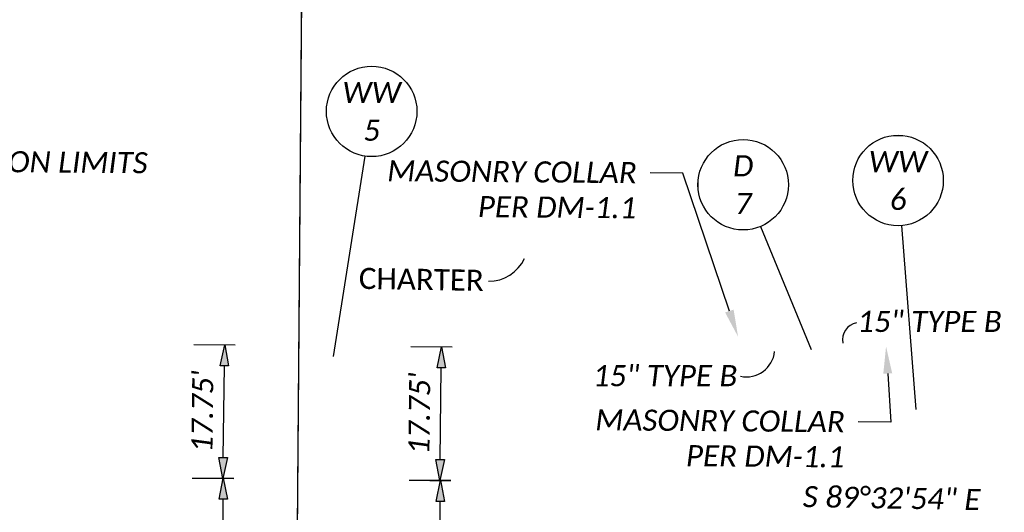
# Model space of a CAD drawing. Header units: feet. Extents: x -5 to 2247819, y -3 to 598692.
# Tile 7 of 84: x 2245120 to 2245251, y 596244 to 596309. Entities that reach past the tile are written whole.
import ezdxf
from ezdxf import colors
from ezdxf.entities.mleader import LeaderData, LeaderLine
from ezdxf.enums import TextEntityAlignment as Align
from ezdxf.math import Vec2, Vec3

# ---------------------------------------------------------------- set-up
doc = ezdxf.new("R2010")
doc.units = ezdxf.units.FT
doc.header["$MEASUREMENT"] = 0
for name, color, linetype in [('BD_X_Text', 7, 'Continuous'), ('DR_P_Text', 7, 'Continuous'), ('DR_X_Text', 7, 'Continuous'), ('SH_Text', 7, 'Continuous'), ('TX_P_20', 7, 'Continuous'), ('UT_X_Cable_TV_Text', 7, 'Continuous')]:
    doc.layers.add(name, color=color, linetype=linetype)
doc.layers.add('SC_Scratch1', color=7, linetype='Continuous', plot=False)
doc.styles.add('P_Slanted_Normal', font='calibrii.ttf', dxfattribs={"height": 0.14})
doc.styles.add('Slanted-Normal', font='font31.shx', dxfattribs={"height": 0.14})
doc.styles.add('X_Straight_Normal', font='calibril.ttf', dxfattribs={"height": 0.14})
doc.dimstyles.new('Dec-0  Slanted', dxfattribs={"dimtxt": 0.14, "dimasz": 0.14, "dimexe": 0.07, "dimexo": 0.07, "dimgap": 0.07, "dimtad": 1, "dimdec": 0, "dimzin": 3, "dimdsep": 46, "dimtxsty": 'Slanted-Normal', "dimblk": 'Dim1', "dimcen": 0, "dimclrd": 95, "dimclre": 95, "dimclrt": 7, "dimaunit": 1, "dimadec": 5, "dimazin": 3, "dimtfac": 1, "dimtdec": 0, "dimtmove": 1, "dimatfit": 0, "dimldrblk": 'Dim1', "dimfxl": 1, "dimtolj": 1, "dimtzin": 0, "dimlwd": -1, "dimlwe": -1, "dimarcsym": 0})

# ---------------------------------------------------------------- blocks, each defined once
blk = doc.blocks.new('*U1185')
blk.add_wipeout([(-0.298, 0.023), (-0.2955, 0.0451), (-0.2906, 0.0699), (-0.2848, 0.0906), (-0.2772, 0.1119), (-0.2675, 0.1334), (-0.2565, 0.1534), (-0.2448, 0.1715), (-0.2336, 0.1865), (-0.2207, 0.2016), (-0.2056, 0.217), (-0.1877, 0.2327), (-0.1718, 0.2446), (-0.1581, 0.2537), (-0.1415, 0.2633), (-0.124, 0.272), (-0.105, 0.2799), (-0.0838, 0.2869), (-0.058, 0.2932), (-0.0359, 0.2967), (-0.0124, 0.2987), (0, 0.2989), (0.0216, 0.2981), (0.0435, 0.2957), (0.0689, 0.2909), (0.0901, 0.285), (0.1109, 0.2776), (0.1354, 0.2665), (0.1535, 0.2565), (0.17, 0.2459), (0.1872, 0.233), (0.2031, 0.2193), (0.2174, 0.2051), (0.2295, 0.1915), (0.2399, 0.1783), (0.253, 0.1592), (0.2635, 0.141), (0.2727, 0.1223), (0.2805, 0.1032), (0.2862, 0.086), (0.2911, 0.0679), (0.2941, 0.053), (0.2965, 0.0374), (0.2983, 0.018), (0.2989, 0), (0.2982, -0.0197), (0.2961, -0.0403), (0.2929, -0.0595), (0.2889, -0.0764), (0.2841, -0.0929), (0.2782, -0.1093), (0.2725, -0.1228), (0.2633, -0.1415), (0.2543, -0.157), (0.2448, -0.1714), (0.232, -0.1884), (0.2205, -0.2018), (0.2114, -0.2113), (0.198, -0.2239), (0.1884, -0.232), (0.1723, -0.2442), (0.1512, -0.2578), (0.1288, -0.2697), (0.1125, -0.2769), (0.0939, -0.2837), (0.0695, -0.2907), (0.0567, -0.2935), (0.0384, -0.2964), (0.0247, -0.2979), (0.0106, -0.2987), (0, -0.2989), (-0.0062, -0.2988), (-0.0176, -0.2984), (-0.0278, -0.2976), (-0.0396, -0.2962), (-0.0516, -0.2944), (-0.0643, -0.2919), (-0.0772, -0.2887), (-0.0923, -0.2843), (-0.1152, -0.2758), (-0.1348, -0.2668), (-0.1505, -0.2582), (-0.168, -0.2472), (-0.1821, -0.237), (-0.1989, -0.2231), (-0.218, -0.2045), (-0.2316, -0.1889), (-0.2458, -0.1701), (-0.2553, -0.1554), (-0.2655, -0.1372), (-0.2748, -0.1176), (-0.2828, -0.0969), (-0.2896, -0.0739), (-0.2939, -0.0542), (-0.297, -0.0333), (-0.2985, -0.0149), (-0.2989, 0)])
at = {"flags": 128}
blk.add_lwpolyline([(-0.0464, -0.2964), (-0.2548, -1.6266)], dxfattribs=at)
blk.add_circle((0, 0), 0.3)
at = {"style": 'Slanted-Normal', "flags": 8}
for tag, p in [('ITEMTYPE', (0, 0.125)), ('ITEMNUMBER', (0, -0.125))]:
    blk.add_attdef(tag, text='', height=0.14, dxfattribs=at).set_placement(p, align=Align.MIDDLE_CENTER)
blk = doc.blocks.new('*U1184')
blk.add_wipeout([(-0.298, 0.023), (-0.2955, 0.0451), (-0.2906, 0.0699), (-0.2848, 0.0906), (-0.2772, 0.1119), (-0.2675, 0.1334), (-0.2565, 0.1534), (-0.2448, 0.1715), (-0.2336, 0.1865), (-0.2207, 0.2016), (-0.2056, 0.217), (-0.1877, 0.2327), (-0.1718, 0.2446), (-0.1581, 0.2537), (-0.1415, 0.2633), (-0.124, 0.272), (-0.105, 0.2799), (-0.0838, 0.2869), (-0.058, 0.2932), (-0.0359, 0.2967), (-0.0124, 0.2987), (0, 0.2989), (0.0216, 0.2981), (0.0435, 0.2957), (0.0689, 0.2909), (0.0901, 0.285), (0.1109, 0.2776), (0.1354, 0.2665), (0.1535, 0.2565), (0.17, 0.2459), (0.1872, 0.233), (0.2031, 0.2193), (0.2174, 0.2051), (0.2295, 0.1915), (0.2399, 0.1783), (0.253, 0.1592), (0.2635, 0.141), (0.2727, 0.1223), (0.2805, 0.1032), (0.2862, 0.086), (0.2911, 0.0679), (0.2941, 0.053), (0.2965, 0.0374), (0.2983, 0.018), (0.2989, 0), (0.2982, -0.0197), (0.2961, -0.0403), (0.2929, -0.0595), (0.2889, -0.0764), (0.2841, -0.0929), (0.2782, -0.1093), (0.2725, -0.1228), (0.2633, -0.1415), (0.2543, -0.157), (0.2448, -0.1714), (0.232, -0.1884), (0.2205, -0.2018), (0.2114, -0.2113), (0.198, -0.2239), (0.1884, -0.232), (0.1723, -0.2442), (0.1512, -0.2578), (0.1288, -0.2697), (0.1125, -0.2769), (0.0939, -0.2837), (0.0695, -0.2907), (0.0567, -0.2935), (0.0384, -0.2964), (0.0247, -0.2979), (0.0106, -0.2987), (0, -0.2989), (-0.0062, -0.2988), (-0.0176, -0.2984), (-0.0278, -0.2976), (-0.0396, -0.2962), (-0.0516, -0.2944), (-0.0643, -0.2919), (-0.0772, -0.2887), (-0.0923, -0.2843), (-0.1152, -0.2758), (-0.1348, -0.2668), (-0.1505, -0.2582), (-0.168, -0.2472), (-0.1821, -0.237), (-0.1989, -0.2231), (-0.218, -0.2045), (-0.2316, -0.1889), (-0.2458, -0.1701), (-0.2553, -0.1554), (-0.2655, -0.1372), (-0.2748, -0.1176), (-0.2828, -0.0969), (-0.2896, -0.0739), (-0.2939, -0.0542), (-0.297, -0.0333), (-0.2985, -0.0149), (-0.2989, 0)])
at = {"flags": 128}
blk.add_lwpolyline([(0.0232, -0.2991), (0.1177, -1.52)], dxfattribs=at)
blk.add_circle((0, 0), 0.3)
at = {"style": 'Slanted-Normal', "flags": 8}
for tag, p in [('ITEMTYPE', (0, 0.125)), ('ITEMNUMBER', (0, -0.125))]:
    blk.add_attdef(tag, text='', height=0.14, dxfattribs=at).set_placement(p, align=Align.MIDDLE_CENTER)
blk = doc.blocks.new('*U1123')
blk.add_wipeout([(-0.298, 0.023), (-0.2955, 0.0451), (-0.2906, 0.0699), (-0.2848, 0.0906), (-0.2772, 0.1119), (-0.2675, 0.1334), (-0.2565, 0.1534), (-0.2448, 0.1715), (-0.2336, 0.1865), (-0.2207, 0.2016), (-0.2056, 0.217), (-0.1877, 0.2327), (-0.1718, 0.2446), (-0.1581, 0.2537), (-0.1415, 0.2633), (-0.124, 0.272), (-0.105, 0.2799), (-0.0838, 0.2869), (-0.058, 0.2932), (-0.0359, 0.2967), (-0.0124, 0.2987), (0, 0.2989), (0.0216, 0.2981), (0.0435, 0.2957), (0.0689, 0.2909), (0.0901, 0.285), (0.1109, 0.2776), (0.1354, 0.2665), (0.1535, 0.2565), (0.17, 0.2459), (0.1872, 0.233), (0.2031, 0.2193), (0.2174, 0.2051), (0.2295, 0.1915), (0.2399, 0.1783), (0.253, 0.1592), (0.2635, 0.141), (0.2727, 0.1223), (0.2805, 0.1032), (0.2862, 0.086), (0.2911, 0.0679), (0.2941, 0.053), (0.2965, 0.0374), (0.2983, 0.018), (0.2989, 0), (0.2982, -0.0197), (0.2961, -0.0403), (0.2929, -0.0595), (0.2889, -0.0764), (0.2841, -0.0929), (0.2782, -0.1093), (0.2725, -0.1228), (0.2633, -0.1415), (0.2543, -0.157), (0.2448, -0.1714), (0.232, -0.1884), (0.2205, -0.2018), (0.2114, -0.2113), (0.198, -0.2239), (0.1884, -0.232), (0.1723, -0.2442), (0.1512, -0.2578), (0.1288, -0.2697), (0.1125, -0.2769), (0.0939, -0.2837), (0.0695, -0.2907), (0.0567, -0.2935), (0.0384, -0.2964), (0.0247, -0.2979), (0.0106, -0.2987), (0, -0.2989), (-0.0062, -0.2988), (-0.0176, -0.2984), (-0.0278, -0.2976), (-0.0396, -0.2962), (-0.0516, -0.2944), (-0.0643, -0.2919), (-0.0772, -0.2887), (-0.0923, -0.2843), (-0.1152, -0.2758), (-0.1348, -0.2668), (-0.1505, -0.2582), (-0.168, -0.2472), (-0.1821, -0.237), (-0.1989, -0.2231), (-0.218, -0.2045), (-0.2316, -0.1889), (-0.2458, -0.1701), (-0.2553, -0.1554), (-0.2655, -0.1372), (-0.2748, -0.1176), (-0.2828, -0.0969), (-0.2896, -0.0739), (-0.2939, -0.0542), (-0.297, -0.0333), (-0.2985, -0.0149), (-0.2989, 0)])
at = {"flags": 128}
blk.add_lwpolyline([(0.1146, -0.2772), (0.4516, -1.0921)], dxfattribs=at)
blk.add_circle((0, 0), 0.3)
at = {"style": 'Slanted-Normal', "flags": 8}
for tag, p in [('ITEMTYPE', (0, 0.125)), ('ITEMNUMBER', (0, -0.125))]:
    blk.add_attdef(tag, text='', height=0.14, dxfattribs=at).set_placement(p, align=Align.MIDDLE_CENTER)
blk = doc.blocks.new('Dim1')
h = blk.add_hatch(color=4)
h.dxf.hatch_style = 1
h.paths.add_polyline_path([(0, 0), (-1, -0.2), (-1, 0.2)])
at = {"color": 4}
blk.add_lwpolyline([(0, 0), (-1, -0.2), (-1, 0.2), (0, 0)], dxfattribs=at)
blk = doc.blocks.new('*D1171')
at = {"layer": 'Defpoints', "color": 0, "transparency": 16777216}
for p in [(2245141.61, 596248.28), (2245147.13, 596248.26), (2245141.51, 596221.01)]:
    blk.add_point(p, dxfattribs=at)
at = {"layer": 'TX_P_20', "color": 95, "linetype": 'Continuous', "transparency": 16777216}
for p, q in [((2245143.01, 596248.28), (2245148.53, 596248.26)), ((2245147.04, 596223.79), (2245147.12, 596245.46)), ((2245142.91, 596221), (2245148.43, 596220.98))]:
    blk.add_line(p, q, dxfattribs=at)
at = {"layer": 'TX_P_20', "color": 95, "transparency": 16777216, "xscale": 2.8, "yscale": 2.8, "zscale": 2.8}
for p, rotation in [((2245147.13, 596248.26), 89.78869586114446), ((2245147.03, 596220.99), 269.7886958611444)]:
    blk.add_blockref('Dim1', p, dxfattribs=dict(at, rotation=rotation))
at = {"layer": 'TX_P_20', "color": 7, "transparency": 16777216, "insert": (2245144.25, 596234.64), "char_height": 2.8, "attachment_point": 5, "rotation": 89.7887, "style": 'P_Slanted_Normal'}
blk.add_mtext("\\A1;27.25'", dxfattribs=at)
blk = doc.blocks.new('*D1172')
at = {"layer": 'Defpoints', "color": 0, "transparency": 16777216}
for p in [(2245141.84, 596266.03), (2245147.31, 596265.96), (2245141.61, 596248.28)]:
    blk.add_point(p, dxfattribs=at)
at = {"layer": 'TX_P_20', "color": 95, "linetype": 'Continuous', "transparency": 16777216}
for p, q in [((2245143.23, 596266.01), (2245148.71, 596265.94)), ((2245147.12, 596251.01), (2245147.27, 596263.16)), ((2245143.01, 596248.27), (2245148.48, 596248.2))]:
    blk.add_line(p, q, dxfattribs=at)
at = {"layer": 'TX_P_20', "color": 95, "transparency": 16777216, "xscale": 2.8, "yscale": 2.8, "zscale": 2.8}
for p, rotation in [((2245147.31, 596265.96), 89.26762805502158), ((2245147.08, 596248.21), 269.2676280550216)]:
    blk.add_blockref('Dim1', p, dxfattribs=dict(at, rotation=rotation))
at = {"layer": 'TX_P_20', "color": 7, "transparency": 16777216, "insert": (2245144.37, 596257.12), "char_height": 2.8, "attachment_point": 5, "rotation": 89.2676, "style": 'P_Slanted_Normal'}
blk.add_mtext("\\A1;17.75'", dxfattribs=at)
blk = doc.blocks.new('*D1175')
at = {"layer": 'Defpoints', "color": 0, "transparency": 16777216}
for p in [(2245170.38, 596248.01), (2245175.91, 596247.98), (2245170.27, 596220.78)]:
    blk.add_point(p, dxfattribs=at)
at = {"layer": 'TX_P_20', "color": 95, "linetype": 'Continuous', "transparency": 16777216}
for p, q in [((2245171.78, 596248), (2245177.31, 596247.98)), ((2245175.8, 596223.56), (2245175.89, 596245.18)), ((2245171.67, 596220.77), (2245177.19, 596220.75))]:
    blk.add_line(p, q, dxfattribs=at)
at = {"layer": 'TX_P_20', "color": 95, "transparency": 16777216, "xscale": 2.8, "yscale": 2.8, "zscale": 2.8}
for p, rotation in [((2245175.91, 596247.98), 89.76023214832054), ((2245175.79, 596220.76), 269.7602321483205)]:
    blk.add_blockref('Dim1', p, dxfattribs=dict(at, rotation=rotation))
at = {"layer": 'TX_P_20', "color": 7, "transparency": 16777216, "insert": (2245173.02, 596234.38), "char_height": 2.8, "attachment_point": 5, "rotation": 89.7602, "style": 'P_Slanted_Normal'}
blk.add_mtext("\\A1;27.25'", dxfattribs=at)
blk = doc.blocks.new('*D1176')
at = {"layer": 'Defpoints', "color": 0, "transparency": 16777216}
for p in [(2245170.61, 596265.76), (2245176.08, 596265.69), (2245170.38, 596248.01)]:
    blk.add_point(p, dxfattribs=at)
at = {"layer": 'TX_P_20', "color": 95, "linetype": 'Continuous', "transparency": 16777216}
for p, q in [((2245172.01, 596265.74), (2245177.48, 596265.67)), ((2245175.89, 596250.74), (2245176.04, 596262.89)), ((2245171.78, 596247.99), (2245177.25, 596247.92))]:
    blk.add_line(p, q, dxfattribs=at)
at = {"layer": 'TX_P_20', "color": 95, "transparency": 16777216, "xscale": 2.8, "yscale": 2.8, "zscale": 2.8}
for p, rotation in [((2245176.08, 596265.69), 89.26762805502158), ((2245175.85, 596247.94), 269.2676280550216)]:
    blk.add_blockref('Dim1', p, dxfattribs=dict(at, rotation=rotation))
at = {"layer": 'TX_P_20', "color": 7, "transparency": 16777216, "insert": (2245173.14, 596256.85), "char_height": 2.8, "attachment_point": 5, "rotation": 89.2676, "style": 'P_Slanted_Normal'}
blk.add_mtext("\\A1;17.75'", dxfattribs=at)

msp = doc.modelspace()

# ---------------------------------------------------------------- linework, layer by layer
at = {"layer": 'SC_Scratch1', "color": 2}
msp.add_line((2245157.84, 596358.132), (2245156.105, 596138.139), dxfattribs=at)
at = {"layer": 'SC_Scratch1', "color": 2, "flags": 128}
msp.add_lwpolyline([(2244645.55, 596356.999), (2245157.792, 596352.062), (2245156.224, 596153.138), (2244692.703, 596157.163), (2244692.791, 596168.337), (2244676.117, 596168.348), (2244677.09, 596274.251), (2244644.947, 596274.505)], close=True, dxfattribs=at)
at = {"layer": 'UT_X_Cable_TV_Text'}
msp.add_arc((2245182.342, 596279.595, 2099.594), 5.206, 269.48566, 335.09082, dxfattribs=at)

# ---------------------------------------------------------------- texts
at = {"layer": 'DR_P_Text', "style": 'P_Slanted_Normal'}
msp.add_text('15" TYPE B', height=2.8, dxfattribs=at).set_placement((2245196.135, 596260.46))
at = {"layer": 'SH_Text', "insert": (2245224.018, 596247.233), "char_height": 2.8, "width": 27.90706, "attachment_point": 1, "rotation": 359, "style": 'P_Slanted_Normal'}
msp.add_mtext('S 89%%D32\'54" E', dxfattribs=at)
at = {"layer": 'UT_X_Cable_TV_Text', "style": 'X_Straight_Normal'}
msp.add_text('CHARTER', height=2.8, rotation=359, dxfattribs=at).set_placement((2245165.082, 596273.381, 1049.797))

# ---------------------------------------------------------------- dimensions: what is measured, and where the dimension line sits
at = {"layer": 'TX_P_20', "color": 110}
for p1, p2, distance, text, picture, middle in [((2245141.608, 596248.284), (2245141.835, 596266.033), -5.473, "17.75'", '*D1172', (2245144.37, 596257.124)), ((2245141.508, 596221.007), (2245141.608, 596248.284), -5.526, "27.25'", '*D1171', (2245144.25, 596234.635)), ((2245170.266, 596220.78), (2245170.38, 596248.007), -5.526, "27.25'", '*D1175', (2245173.015, 596234.382))]:
    dim = msp.add_aligned_dim(p1=p1, p2=p2, distance=distance, text=text, dimstyle='Dec-0  Slanted', override={"dimpost": "'", "dimtxsty": 'P_Slanted_Normal'}, dxfattribs=at)
    dim.commit()
    dim.dimension.update_dxf_attribs({"geometry": picture, "text_midpoint": middle})

# ---------------------------------------------------------------- leaders
at = {"layer": 'DR_X_Text'}
ml = msp.add_multileader_mtext('Standard', dxfattribs=at)
ml.set_content('12" STM', color=256, style='X_Straight_Normal')
ml.set_leader_properties()
ml.build(insert=Vec2(0, 0))
ml.multileader.update_dxf_attribs({"dogleg_length": 0.15, "arrow_head_size": 2.4, "scale": 20})
ctx = ml.context
ctx.base_point, ctx.scale, ctx.char_height, ctx.arrow_head_size, ctx.landing_gap_size, ctx.plane_origin = Vec3(2245781.301, 596250.886), 20, 2.8, 2.4, 1.8, Vec3(2245828.79, 596277.665)
ctx.text_align_type = 2
notes = []
notes.append((ctx, [(0, (1, 1, 0), (2245800.75, 596250.886), (-1, 0), 1.662, [(1, [(2245794.087, 596269.731), (2245799.29, 596265.025)], 0, [])])]))
ctx.mtext.insert, ctx.mtext.width, ctx.mtext.alignment, ctx.mtext.flow_direction = Vec3(2245797.288, 596252.304), 38.19834, 3, 5
at = {"layer": 'TX_P_20'}
ml = msp.add_multileader_mtext('Standard', dxfattribs=at)
ml.set_content('{\\fOHDOTSymbols|b0|i1|c186|p2;\ue0a4} R/W & CONST. HIGHLAND ROAD', color=256, style='P_Slanted_Normal')
ml.set_leader_properties()
ml.build(insert=Vec2(0, 0))
ml.multileader.update_dxf_attribs({"dogleg_length": 0.36, "arrow_head_size": 3.6, "scale": 20})
ctx = ml.context
ctx.base_point, ctx.scale, ctx.char_height, ctx.arrow_head_size, ctx.landing_gap_size, ctx.plane_origin, ctx.plane_x_axis, ctx.plane_y_axis = Vec3(2244881.305, 596244.256), 20, 2.8, 3.6, 1.8, Vec3(2244844.788, 596242.194), Vec3(0.9999689, -0.0078842), Vec3(0.0078842, 0.9999689)
notes.append((ctx, [(0, (1, 1, 0), (2244877.004, 596244.29), (0.9999689, -0.0078842), 4.301, [(0, [(2244868.711, 596250.408)], 0, [])])]))
ctx.mtext.insert, ctx.mtext.text_direction, ctx.mtext.rotation, ctx.mtext.width, ctx.mtext.defined_height, ctx.mtext.flow_direction = Vec3(2244883.116, 596245.662), Vec3(0.9999689, -0.0078842), 6.275301, 46.19277, 7.944, 5
ml = msp.add_multileader_mtext('Standard', dxfattribs=at)
ml.set_content('MASONRY COLLAR \\PPER DM-1.1', color=256, style='P_Slanted_Normal')
ml.set_leader_properties()
ml.build(insert=Vec2(0, 0))
ml.multileader.update_dxf_attribs({"dogleg_length": 0.36, "arrow_head_size": 3.6, "scale": 20})
ctx = ml.context
ctx.base_point, ctx.scale, ctx.char_height, ctx.arrow_head_size, ctx.landing_gap_size, ctx.plane_origin, ctx.plane_x_axis, ctx.plane_y_axis = Vec3(2245684.046, 596242.607), 20, 2.8, 3.6, 1.8, Vec3(2245713.684, 596210.953), Vec3(0.9999689, -0.0078842), Vec3(0.0078842, 0.9999689)
ctx.text_align_type = 2
notes.append((ctx, [(1, (1, 1, 0), (2245725.098, 596242.283), (-0.9999689, 0.0078842), 4.301, [(0, [(2245737.607, 596219.167)], 0, [])])]))
ctx.mtext.insert, ctx.mtext.text_direction, ctx.mtext.rotation, ctx.mtext.width, ctx.mtext.defined_height, ctx.mtext.alignment, ctx.mtext.flow_direction = Vec3(2245719.008, 596243.741), Vec3(0.9999689, -0.0078842), 6.275301, 34.18803, 7.944, 3, 5
for ctx, leaders in notes:
    for number, flags, end, landing, length, lines in leaders:
        leader = LeaderData()
        leader.index, (leader.has_last_leader_line, leader.has_dogleg_vector, leader.attachment_direction) = number, flags
        leader.last_leader_point, leader.dogleg_vector, leader.dogleg_length = Vec3(end), Vec3(landing), length
        for number, points, colour, breaks in lines:
            line = LeaderLine()
            line.index, line.vertices, line.color, line.breaks = number, Vec3.list(points), colors.encode_raw_color(colour), breaks
            leader.lines.append(line)
        ctx.leaders.append(leader)

# ---------------------------------------------------------------- next in the draw order: block references
ref = msp.add_blockref('*U1185', (2245166.804, 596296.921), dxfattribs=dict(at, xscale=20, yscale=20, zscale=20))
ref.add_attrib('ITEMTYPE', 'WW', dxfattribs={"layer": '0', "height": 2.8, "style": 'P_Slanted_Normal'}).set_placement((2245166.804, 596299.421), align=Align.MIDDLE_CENTER)
ref.add_attrib('ITEMNUMBER', '5', dxfattribs={"layer": '0', "height": 2.8, "style": 'P_Slanted_Normal'}).set_placement((2245166.804, 596294.421), align=Align.MIDDLE_CENTER)
ref = msp.add_blockref('*U1123', (2245216.072, 596287.189, 1029.844), dxfattribs=dict(at, xscale=20, yscale=20, zscale=20))
ref.add_attrib('ITEMTYPE', 'D', dxfattribs={"layer": '0', "height": 2.8, "style": 'P_Slanted_Normal'}).set_placement((2245216.072, 596289.689, 1029.844), align=Align.MIDDLE_CENTER)
ref.add_attrib('ITEMNUMBER', '7', dxfattribs={"layer": '0', "height": 2.8, "style": 'P_Slanted_Normal'}).set_placement((2245216.072, 596284.689, 1029.844), align=Align.MIDDLE_CENTER)
ref = msp.add_blockref('*U1184', (2245236.606, 596287.751), dxfattribs=dict(at, xscale=20, yscale=20, zscale=20))
ref.add_attrib('ITEMTYPE', 'WW', dxfattribs={"layer": '0', "height": 2.8, "style": 'P_Slanted_Normal'}).set_placement((2245236.606, 596290.251), align=Align.MIDDLE_CENTER)
ref.add_attrib('ITEMNUMBER', '6', dxfattribs={"layer": '0', "height": 2.8, "style": 'P_Slanted_Normal'}).set_placement((2245236.606, 596285.251), align=Align.MIDDLE_CENTER)

# ---------------------------------------------------------------- next in the draw order: linework, layer by layer
at = {"layer": 'DR_P_Text'}
for centre, radius, start, end in [((2245231.534, 596266.599), 2.304, 101.15965, 190.269), ((2245216.481, 596265.482), 3.783, 258.54989, 353.45687)]:
    msp.add_arc(centre, radius, start, end, dxfattribs=at)

# ---------------------------------------------------------------- next in the draw order: texts
at = {"layer": 'DR_P_Text', "style": 'P_Slanted_Normal'}
msp.add_text('15" TYPE B', height=2.8, dxfattribs=at).set_placement((2245231.195, 596267.659))

# ---------------------------------------------------------------- next in the draw order: dimensions: what is measured, and where the dimension line sits
at = {"layer": 'TX_P_20', "color": 110}
dim = msp.add_aligned_dim(p1=(2245170.38, 596248.007), p2=(2245170.607, 596265.756), distance=-5.473, text="17.75'", dimstyle='Dec-0  Slanted', override={"dimpost": "'", "dimtxsty": 'P_Slanted_Normal'}, dxfattribs=at)
dim.commit()
dim.dimension.update_dxf_attribs({"geometry": '*D1176', "text_midpoint": (2245173.142, 596256.847)})

# ---------------------------------------------------------------- next in the draw order: leaders
at = {"layer": 'BD_X_Text'}
ml = msp.add_multileader_mtext('Standard', dxfattribs=at)
ml.set_content('COMMERCIAL\\P2 STORY\\POFFICE', color=256, style='P_Slanted_Normal')
ml.set_leader_properties()
ml.build(insert=Vec2(0, 0))
ml.multileader.update_dxf_attribs({"dogleg_length": 0.36, "arrow_head_size": 3.6, "scale": 20})
ctx = ml.context
ctx.base_point, ctx.scale, ctx.char_height, ctx.arrow_head_size, ctx.landing_gap_size, ctx.plane_origin, ctx.plane_x_axis, ctx.plane_y_axis = Vec3(2245498.467, 596296.63), 20, 2.8, 3.6, 1.8, Vec3(2245451.648, 596337.92), Vec3(0.9999689, -0.0078842), Vec3(0.0078842, 0.9999689)
ctx.text_align_type = 2
notes = []
notes.append((ctx, [(1, (1, 1, 0), (2245531.027, 596296.373), (-0.9999689, 0.0078842), 4.301, [(0, [(2245539.815, 596307.697)], 0, [])])]))
ctx.mtext.insert, ctx.mtext.text_direction, ctx.mtext.rotation, ctx.mtext.width, ctx.mtext.defined_height, ctx.mtext.alignment, ctx.mtext.flow_direction = Vec3(2245524.937, 596297.842), Vec3(0.9999689, -0.0078842), 6.275301, 46.19277, 7.944, 3, 5
at = {"layer": 'TX_P_20'}
ml = msp.add_multileader_mtext('Standard', dxfattribs=at)
ml.set_content("END 5' CONCRETE SIDEWALK\\PSTA. 30+91.44, 23.93' RT.\\PMATCH EXISTING", color=256, style='P_Slanted_Normal')
ml.set_leader_properties()
ml.build(insert=Vec2(0, 0))
ml.multileader.update_dxf_attribs({"dogleg_length": 0.36, "arrow_head_size": 3.6, "scale": 20})
ctx = ml.context
ctx.base_point, ctx.scale, ctx.char_height, ctx.arrow_head_size, ctx.landing_gap_size, ctx.plane_origin, ctx.plane_x_axis, ctx.plane_y_axis = Vec3(2246353.329, 596132.318), 20, 2.8, 3.6, 1.8, Vec3(2246297.626, 596135.469), Vec3(0.9771011, -0.2127758), Vec3(0.2127758, 0.9771011)
ctx.text_align_type = 2
notes.append((ctx, [(1, (1, 1, 0), (2246411.564, 596119.636), (-0.9771011, 0.2127758), 4.301, [(0, [(2246437.547, 596162.115)], 0, [])])]))
ctx.mtext.insert, ctx.mtext.text_direction, ctx.mtext.rotation, ctx.mtext.width, ctx.mtext.defined_height, ctx.mtext.alignment, ctx.mtext.flow_direction = Vec3(2246405.905, 596122.323), Vec3(0.9771011, -0.2127758), 6.0687704, 65.63038, 7.944, 3, 5
ml = msp.add_multileader_mtext('Standard', dxfattribs=at)
ml.set_content('MASONRY COLLAR \\PPER DM-1.1', color=256, style='P_Slanted_Normal')
ml.set_leader_properties()
ml.build(insert=Vec2(0, 0))
ml.multileader.update_dxf_attribs({"dogleg_length": 0.36, "arrow_head_size": 3.6, "scale": 20})
ctx = ml.context
ctx.base_point, ctx.scale, ctx.char_height, ctx.arrow_head_size, ctx.landing_gap_size, ctx.plane_origin, ctx.plane_x_axis, ctx.plane_y_axis = Vec3(2245166.994, 596289.058), 20, 2.8, 3.6, 1.8, Vec3(2245191.471, 596258.808), Vec3(0.9999689, -0.0078842), Vec3(0.0078842, 0.9999689)
ctx.text_align_type = 2
notes.append((ctx, [(1, (1, 1, 0), (2245208.046, 596288.734), (-0.9999689, 0.0078842), 4.301, [(0, [(2245215.394, 596267.022)], 0, [])])]))
ctx.mtext.insert, ctx.mtext.text_direction, ctx.mtext.rotation, ctx.mtext.width, ctx.mtext.defined_height, ctx.mtext.alignment, ctx.mtext.flow_direction = Vec3(2245201.956, 596290.192), Vec3(0.9999689, -0.0078842), 6.275301, 34.18803, 7.944, 3, 5
ml = msp.add_multileader_mtext('Standard', dxfattribs=at)
ml.set_content('BENCHMARK #1', color=256, style='P_Slanted_Normal')
ml.set_leader_properties()
ml.build(insert=Vec2(0, 0))
ml.multileader.update_dxf_attribs({"dogleg_length": 0.36, "arrow_head_size": 3.6, "scale": 20})
ctx = ml.context
ctx.base_point, ctx.scale, ctx.char_height, ctx.arrow_head_size, ctx.landing_gap_size, ctx.plane_origin, ctx.plane_x_axis, ctx.plane_y_axis = Vec3(2244655.215, 596290.94), 20, 2.8, 3.6, 1.8, Vec3(2244625.584, 596245.138), Vec3(0.9999689, -0.0078842), Vec3(0.0078842, 0.9999689)
notes.append((ctx, [(0, (1, 1, 0), (2244650.914, 596290.974), (0.9999689, -0.0078842), 4.301, [(0, [(2244651.964, 596276.802)], 0, [])])]))
ctx.mtext.insert, ctx.mtext.text_direction, ctx.mtext.rotation, ctx.mtext.width, ctx.mtext.defined_height, ctx.mtext.flow_direction = Vec3(2244657.026, 596292.343), Vec3(0.9999689, -0.0078842), 6.275301, 46.19277, 7.944, 5
ml = msp.add_multileader_mtext('Standard', dxfattribs=at)
ml.set_content('CONSTRUCTION LIMITS', color=256, style='P_Slanted_Normal')
ml.set_leader_properties()
ml.build(insert=Vec2(0, 0))
ml.multileader.update_dxf_attribs({"dogleg_length": 0.36, "arrow_head_size": 3.6, "scale": 20})
ctx = ml.context
ctx.base_point, ctx.scale, ctx.char_height, ctx.arrow_head_size, ctx.landing_gap_size, ctx.plane_origin, ctx.plane_x_axis, ctx.plane_y_axis = Vec3(2245094.05, 596290.418), 20, 2.8, 3.6, 1.8, Vec3(2245057.533, 596305.263), Vec3(0.9999689, -0.0078842), Vec3(0.0078842, 0.9999689)
notes.append((ctx, [(0, (1, 1, 0), (2245089.749, 596290.452), (0.9999689, -0.0078842), 4.301, [(0, [(2245082.932, 596268.475)], 0, [])])]))
ctx.mtext.insert, ctx.mtext.text_direction, ctx.mtext.rotation, ctx.mtext.width, ctx.mtext.defined_height, ctx.mtext.flow_direction = Vec3(2245095.861, 596291.825), Vec3(0.9999689, -0.0078842), 6.275301, 46.19277, 7.944, 5
ml = msp.add_multileader_mtext('Standard', dxfattribs=at)
ml.set_content('MASONRY COLLAR \\PPER DM-1.1', color=256, style='P_Slanted_Normal')
ml.set_leader_properties()
ml.build(insert=Vec2(0, 0))
ml.multileader.update_dxf_attribs({"dogleg_length": 0.36, "arrow_head_size": 3.6, "scale": 20})
ctx = ml.context
ctx.base_point, ctx.scale, ctx.char_height, ctx.arrow_head_size, ctx.landing_gap_size, ctx.plane_origin, ctx.plane_x_axis, ctx.plane_y_axis = Vec3(2244985.844, 596289.36), 20, 2.8, 3.6, 1.8, Vec3(2244943.198, 596259.843), Vec3(0.9999689, -0.0078842), Vec3(0.0078842, 0.9999689)
notes.append((ctx, [(0, (1, 1, 0), (2244981.543, 596289.394), (0.9999689, -0.0078842), 4.301, [(0, [(2244967.121, 596268.057)], 0, [])])]))
ctx.mtext.insert, ctx.mtext.text_direction, ctx.mtext.rotation, ctx.mtext.width, ctx.mtext.defined_height, ctx.mtext.flow_direction = Vec3(2244987.655, 596290.755), Vec3(0.9999689, -0.0078842), 6.275301, 34.18803, 7.944, 5
ml = msp.add_multileader_mtext('Standard', dxfattribs=at)
ml.set_content('CONSTRUCTION LIMITS', color=256, style='P_Slanted_Normal')
ml.set_leader_properties()
ml.build(insert=Vec2(0, 0))
ml.multileader.update_dxf_attribs({"dogleg_length": 0.36, "arrow_head_size": 3.6, "scale": 20})
ctx = ml.context
ctx.base_point, ctx.scale, ctx.char_height, ctx.arrow_head_size, ctx.landing_gap_size, ctx.plane_origin, ctx.plane_x_axis, ctx.plane_y_axis = Vec3(2246061.886, 596203.034), 20, 2.8, 3.6, 1.8, Vec3(2245993.745, 596198.683), Vec3(0.9967778, -0.0802123), Vec3(0.0802123, 0.9967778)
ctx.text_align_type = 2
notes.append((ctx, [(1, (1, 1, 0), (2246111.057, 596199.077), (-0.9967778, 0.0802123), 4.301, [(0, [(2246121.458, 596196.187)], 0, [])])]))
ctx.mtext.insert, ctx.mtext.text_direction, ctx.mtext.rotation, ctx.mtext.width, ctx.mtext.defined_height, ctx.mtext.alignment, ctx.mtext.flow_direction = Vec3(2246105.089, 596200.982), Vec3(0.9967778, -0.0802123), 6.2028867, 48.30199, 7.944, 3, 5
ml = msp.add_multileader_mtext('Standard', dxfattribs=at)
ml.set_content('UTILITY POLE REMOVED BY OWNER', color=256, style='P_Slanted_Normal')
ml.set_leader_properties()
ml.build(insert=Vec2(0, 0))
ml.multileader.update_dxf_attribs({"dogleg_length": 0.36, "arrow_head_size": 3.6, "scale": 20})
ctx = ml.context
ctx.base_point, ctx.scale, ctx.char_height, ctx.arrow_head_size, ctx.landing_gap_size, ctx.plane_origin, ctx.plane_x_axis, ctx.plane_y_axis = Vec3(2245604.132, 596241.301), 20, 2.8, 3.6, 1.8, Vec3(2245618.281, 596258.413), Vec3(0.9999689, -0.0078842), Vec3(0.0078842, 0.9999689)
ctx.text_align_type = 2
notes.append((ctx, [(1, (1, 1, 0), (2245654.732, 596240.902), (-0.9999689, 0.0078842), 4.301, [(0, [(2245646.324, 596273.417)], 0, [])])]))
ctx.mtext.insert, ctx.mtext.text_direction, ctx.mtext.rotation, ctx.mtext.width, ctx.mtext.defined_height, ctx.mtext.alignment, ctx.mtext.flow_direction = Vec3(2245648.642, 596242.371), Vec3(0.9999689, -0.0078842), 6.275301, 45.61251, 8.268, 3, 5
ml = msp.add_multileader_mtext('Standard', dxfattribs=at)
ml.set_content('UTILITY POLE REMOVED BY OWNER', color=256, style='P_Slanted_Normal')
ml.set_leader_properties()
ml.build(insert=Vec2(0, 0))
ml.multileader.update_dxf_attribs({"dogleg_length": 0.36, "arrow_head_size": 3.6, "scale": 20})
ctx = ml.context
ctx.base_point, ctx.scale, ctx.char_height, ctx.arrow_head_size, ctx.landing_gap_size, ctx.plane_origin, ctx.plane_x_axis, ctx.plane_y_axis = Vec3(2245729.773, 596264.371), 20, 2.8, 3.6, 1.8, Vec3(2245730, 596250.968), Vec3(0.9999689, -0.0078842), Vec3(0.0078842, 0.9999689)
ctx.text_align_type = 2
notes.append((ctx, [(1, (1, 1, 0), (2245761.902, 596264.118), (-0.9999689, 0.0078842), 4.301, [(0, [(2245774.437, 596270.347)], 0, [])])]))
ctx.mtext.insert, ctx.mtext.text_direction, ctx.mtext.rotation, ctx.mtext.width, ctx.mtext.defined_height, ctx.mtext.alignment, ctx.mtext.flow_direction = Vec3(2245755.812, 596265.587), Vec3(0.9999689, -0.0078842), 6.275301, 30.24833, 7.944, 3, 5
ml = msp.add_multileader_mtext('Standard', dxfattribs=at)
ml.set_content('MASONRY COLLAR \\PPER DM-1.1', color=256, style='P_Slanted_Normal')
ml.set_leader_properties()
ml.build(insert=Vec2(0, 0))
ml.multileader.update_dxf_attribs({"dogleg_length": 0.36, "arrow_head_size": 3.6, "scale": 20})
ctx = ml.context
ctx.base_point, ctx.scale, ctx.char_height, ctx.arrow_head_size, ctx.landing_gap_size, ctx.plane_origin, ctx.plane_x_axis, ctx.plane_y_axis = Vec3(2245194.586, 596256.021), 20, 2.8, 3.6, 1.8, Vec3(2245205.395, 596257.98), Vec3(0.9999689, -0.0078842), Vec3(0.0078842, 0.9999689)
ctx.text_align_type = 2
notes.append((ctx, [(1, (1, 1, 0), (2245235.638, 596255.697), (-0.9999689, 0.0078842), 4.301, [(0, [(2245235.019, 596265.733)], 0, [])])]))
ctx.mtext.insert, ctx.mtext.text_direction, ctx.mtext.rotation, ctx.mtext.width, ctx.mtext.defined_height, ctx.mtext.alignment, ctx.mtext.flow_direction = Vec3(2245229.548, 596257.155), Vec3(0.9999689, -0.0078842), 6.275301, 34.18803, 7.944, 3, 5
ml = msp.add_multileader_mtext('Standard', dxfattribs=at)
ml.set_content("BEGIN MGS GUARDRAIL\\PSTA. 29+85.00, 32.34' RT.\\PANCHOR ASSEMBLY, MGS TYPE E", color=256, style='P_Slanted_Normal')
ml.set_leader_properties()
ml.build(insert=Vec2(0, 0))
ml.multileader.update_dxf_attribs({"dogleg_length": 0.36, "arrow_head_size": 3.6, "scale": 20})
ctx = ml.context
ctx.base_point, ctx.scale, ctx.char_height, ctx.arrow_head_size, ctx.landing_gap_size, ctx.plane_origin, ctx.plane_x_axis, ctx.plane_y_axis = Vec3(2246251.911, 596155.331), 20, 2.8, 3.6, 1.8, Vec3(2246182.086, 596134.299), Vec3(0.9967778, -0.0802123), Vec3(0.0802123, 0.9967778)
ctx.text_align_type = 2
notes.append((ctx, [(1, (1, 1, 0), (2246318.801, 596149.949), (-0.9967778, 0.0802123), 4.301, [(0, [(2246332.732, 596181.446)], 0, [])])]))
ctx.mtext.insert, ctx.mtext.text_direction, ctx.mtext.rotation, ctx.mtext.width, ctx.mtext.defined_height, ctx.mtext.alignment, ctx.mtext.flow_direction = Vec3(2246312.857, 596152.145), Vec3(0.9967778, -0.0802123), 6.2028867, 68.00145, 7.944, 3, 5
for ctx, leaders in notes:
    for number, flags, end, landing, length, lines in leaders:
        leader = LeaderData()
        leader.index, (leader.has_last_leader_line, leader.has_dogleg_vector, leader.attachment_direction) = number, flags
        leader.last_leader_point, leader.dogleg_vector, leader.dogleg_length = Vec3(end), Vec3(landing), length
        for number, points, colour, breaks in lines:
            line = LeaderLine()
            line.index, line.vertices, line.color, line.breaks = number, Vec3.list(points), colors.encode_raw_color(colour), breaks
            leader.lines.append(line)
        ctx.leaders.append(leader)

doc.saveas('drawing.dxf')
